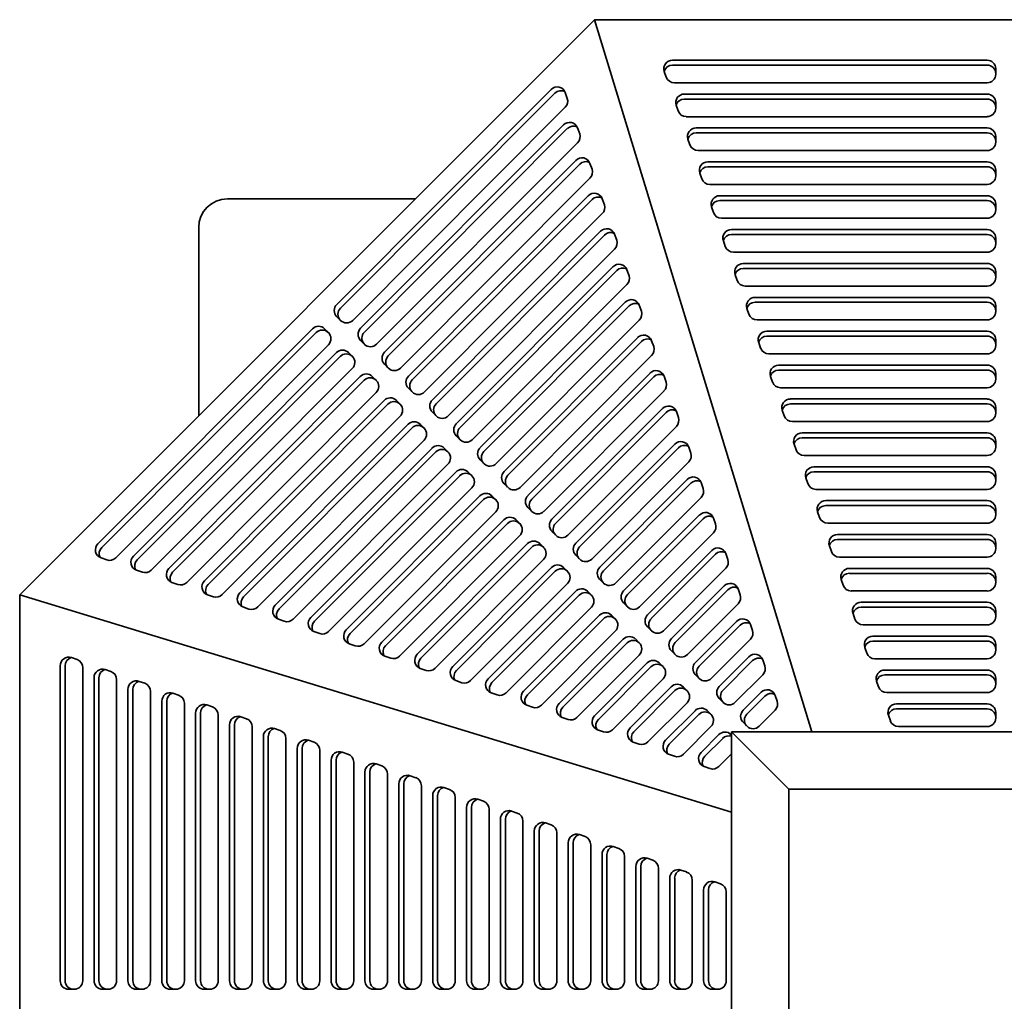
# Model space of a CAD drawing. Header units: millimetres. Extents: x 287 to 973, y 102 to 790.
# Tile 4 of 5: x 287 to 631, y 447 to 790. Entities that reach past the tile are written whole.
import ezdxf

# ---------------------------------------------------------------- set-up
doc = ezdxf.new("R2010")
doc.units = ezdxf.units.MM
doc.header["$LTSCALE"] = 3
doc.layers.add('Krawędzie widoczne(ISO)', color=7, linetype='Continuous', lineweight=35, true_color=0x262659)

msp = doc.modelspace()

# ---------------------------------------------------------------- linework, layer by layer
at = {"layer": 'Krawędzie widoczne(ISO)'}
for p, q in [((287.5, 588.87), (488.13, 789.5)), ((488.13, 789.5), (771.87, 789.5)), ((488.13, 789.5), (564.03, 541)), ((515.35, 775.37), (625.21, 775.37)), ((515.35, 773.65), (625.21, 773.65)), ((513.2, 769.49), (512.51, 771.46)), ((628.21, 772.42), (628.21, 770.45)), ((625.21, 767.49), (516.03, 767.49)), ((398.17, 690.15), (473.05, 765.18)), ((399.48, 688.84), (474.36, 763.87)), ((477.95, 764.12), (478.67, 762.06)), ((519.51, 763.55), (625.21, 763.55)), ((517.36, 757.67), (516.67, 759.64)), ((519.51, 761.83), (625.21, 761.83)), ((628.21, 760.6), (628.21, 758.63)), ((477.94, 758.95), (403.74, 684.6)), ((406.52, 681.82), (477.36, 752.81)), ((625.21, 755.67), (520.2, 755.67)), ((407.83, 680.51), (478.67, 751.49)), ((482.26, 751.75), (482.98, 749.68)), ((523.63, 751.73), (625.21, 751.73)), ((523.63, 750.01), (625.21, 750.01)), ((482.25, 746.58), (412.08, 676.27)), ((521.47, 745.85), (520.79, 747.82)), ((628.21, 748.77), (628.21, 746.8)), ((625.21, 743.85), (524.31, 743.85)), ((414.86, 673.49), (481.67, 740.43)), ((416.18, 672.18), (482.98, 739.12)), ((486.57, 739.37), (487.29, 737.31)), ((527.74, 739.91), (625.21, 739.91)), ((525.59, 734.02), (524.9, 735.99)), ((527.74, 738.19), (625.21, 738.19)), ((628.21, 736.95), (628.21, 734.98)), ((486.56, 734.21), (420.43, 667.94)), ((625.21, 732.03), (528.43, 732.03)), ((425.63, 727), (360, 727)), ((423.21, 665.16), (485.98, 728.06)), ((424.52, 663.85), (487.29, 726.75)), ((490.88, 727), (491.6, 724.93)), ((531.86, 728.09), (625.21, 728.09)), ((531.86, 726.37), (625.21, 726.37)), ((490.87, 721.83), (428.78, 659.61)), ((529.7, 722.2), (529.02, 724.17)), ((628.21, 725.13), (628.21, 723.16)), ((625.21, 720.21), (532.54, 720.21)), ((350, 717), (350, 651.37)), ((431.56, 656.83), (490.29, 715.68)), ((535.97, 716.26), (625.21, 716.26)), ((432.87, 655.52), (491.6, 714.37)), ((495.19, 714.62), (495.9, 712.56)), ((533.82, 710.38), (533.13, 712.35)), ((535.97, 714.55), (625.21, 714.55)), ((628.21, 713.31), (628.21, 711.34)), ((495.18, 709.46), (437.12, 651.28)), ((625.21, 708.38), (536.66, 708.38)), ((439.9, 648.5), (494.6, 703.31)), ((441.22, 647.19), (495.91, 702)), ((499.5, 702.25), (500.21, 700.19)), ((540.09, 704.44), (625.21, 704.44)), ((540.09, 702.73), (625.21, 702.73)), ((628.21, 701.49), (628.21, 699.52)), ((537.93, 698.56), (537.25, 700.53)), ((499.49, 697.08), (445.47, 642.95)), ((625.21, 696.56), (540.77, 696.56)), ((448.25, 640.18), (498.91, 690.93)), ((544.2, 692.62), (625.21, 692.62)), ((544.2, 690.9), (625.21, 690.9)), ((449.56, 638.86), (500.22, 689.62)), ((503.8, 689.87), (504.52, 687.81)), ((542.05, 686.74), (541.36, 688.71)), ((628.21, 689.67), (628.21, 687.7)), ((399.53, 684.56), (398.14, 685.94)), ((503.8, 684.71), (453.82, 634.62)), ((625.21, 684.74), (544.89, 684.74)), ((314.81, 606.63), (389.7, 681.66)), ((393.9, 681.7), (395.29, 680.31)), ((548.31, 680.8), (625.21, 680.8)), ((316.13, 605.31), (391.01, 680.34)), ((395.21, 680.39), (395.37, 680.23)), ((407.88, 676.23), (406.49, 677.62)), ((456.6, 631.85), (503.22, 678.56)), ((457.91, 630.53), (504.53, 677.25)), ((508.11, 677.5), (508.83, 675.44)), ((548.31, 679.08), (625.21, 679.08)), ((628.21, 677.84), (628.21, 675.87)), ((395.26, 676.1), (321.05, 601.75)), ((546.16, 674.92), (545.48, 676.89)), ((327.2, 602.34), (398.04, 673.33)), ((328.51, 601.03), (399.35, 672.02)), ((402.25, 673.37), (403.64, 671.98)), ((403.56, 672.06), (403.71, 671.9)), ((508.11, 672.33), (462.16, 626.29)), ((625.21, 672.92), (549, 672.92)), ((403.61, 667.77), (333.44, 597.46)), ((416.22, 667.9), (414.83, 669.29)), ((552.43, 668.98), (625.21, 668.98)), ((552.43, 667.26), (625.21, 667.26)), ((339.58, 598.06), (406.39, 665)), ((340.89, 596.75), (407.7, 663.69)), ((410.59, 665.04), (411.99, 663.65)), ((411.91, 663.73), (412.06, 663.58)), ((464.94, 623.52), (507.53, 666.19)), ((466.26, 622.2), (508.84, 664.87)), ((512.42, 665.12), (513.14, 663.06)), ((550.28, 663.09), (549.59, 665.06)), ((628.21, 666.02), (628.21, 664.05)), ((424.57, 659.57), (423.18, 660.96)), ((512.42, 659.96), (470.51, 617.96)), ((625.21, 661.1), (553.12, 661.1)), ((411.95, 659.45), (345.82, 593.18)), ((351.97, 593.77), (414.73, 656.67)), ((418.94, 656.71), (420.33, 655.32)), ((556.54, 657.16), (625.21, 657.16)), ((353.28, 592.46), (416.05, 655.36)), ((420.25, 655.4), (420.41, 655.25)), ((473.29, 615.19), (511.84, 653.81)), ((554.39, 651.27), (553.71, 653.24)), ((556.54, 655.44), (625.21, 655.44)), ((628.21, 654.2), (628.21, 652.23)), ((420.3, 651.12), (358.2, 588.9)), ((432.92, 651.24), (431.53, 652.63)), ((474.6, 613.88), (513.15, 652.5)), ((516.73, 652.75), (517.45, 650.69)), ((364.35, 589.49), (423.08, 648.34)), ((365.66, 588.18), (424.39, 647.03)), ((427.29, 648.38), (428.68, 646.99)), ((428.6, 647.07), (428.75, 646.92)), ((516.73, 647.58), (478.85, 609.64)), ((625.21, 649.28), (557.23, 649.28)), ((428.65, 642.79), (370.59, 584.61)), ((441.26, 642.91), (439.87, 644.3)), ((560.66, 645.33), (625.21, 645.33)), ((560.66, 643.62), (625.21, 643.62)), ((376.73, 585.21), (431.43, 640.01)), ((435.63, 640.05), (437.02, 638.66)), ((481.64, 606.86), (516.14, 641.44)), ((482.95, 605.55), (517.46, 640.12)), ((521.04, 640.38), (521.76, 638.31)), ((558.51, 639.45), (557.82, 641.42)), ((628.21, 642.38), (628.21, 640.41)), ((378.05, 583.89), (432.74, 638.7)), ((436.95, 638.74), (437.1, 638.59)), ((449.61, 634.58), (448.22, 635.97)), ((625.21, 637.45), (561.35, 637.45)), ((436.99, 634.46), (382.97, 580.33)), ((521.04, 635.21), (487.2, 601.31)), ((564.77, 633.51), (625.21, 633.51)), ((389.12, 580.92), (439.77, 631.68)), ((390.43, 579.61), (441.09, 630.37)), ((443.98, 631.72), (445.37, 630.33)), ((445.29, 630.41), (445.44, 630.26)), ((489.98, 598.53), (520.45, 629.06)), ((562.62, 627.63), (561.94, 629.6)), ((564.77, 631.8), (625.21, 631.8)), ((628.21, 630.56), (628.21, 628.59)), ((445.34, 626.13), (395.35, 576.04)), ((457.96, 626.25), (456.56, 627.64)), ((491.3, 597.22), (521.77, 627.75)), ((525.35, 628), (526.07, 625.94)), ((625.21, 625.63), (565.46, 625.63)), ((401.5, 576.64), (448.12, 623.35)), ((452.33, 623.39), (453.72, 622.01)), ((525.35, 622.83), (495.55, 592.98)), ((402.81, 575.33), (449.43, 622.04)), ((453.64, 622.08), (453.79, 621.93)), ((466.3, 617.92), (464.91, 619.31)), ((568.89, 621.69), (625.21, 621.69)), ((568.89, 619.97), (625.21, 619.97)), ((628.21, 618.74), (628.21, 616.77)), ((453.69, 617.8), (407.74, 571.76)), ((498.33, 590.2), (524.76, 616.69)), ((499.64, 588.89), (526.08, 615.37)), ((529.66, 615.63), (530.38, 613.56)), ((566.74, 615.81), (566.05, 617.78)), ((413.88, 572.36), (456.47, 615.02)), ((415.2, 571.04), (457.78, 613.71)), ((460.67, 615.06), (462.06, 613.68)), ((461.99, 613.75), (462.14, 613.6)), ((625.21, 613.81), (569.57, 613.81)), ((462.03, 609.47), (420.12, 567.48)), ((474.65, 609.59), (473.26, 610.98)), ((529.65, 610.46), (503.89, 584.65)), ((573, 609.87), (625.21, 609.87)), ((426.27, 568.07), (464.81, 606.69)), ((427.58, 566.76), (466.13, 605.38)), ((469.02, 606.74), (470.41, 605.35)), ((470.33, 605.42), (470.48, 605.27)), ((570.85, 603.99), (570.17, 605.96)), ((573, 608.15), (625.21, 608.15)), ((628.21, 606.91), (628.21, 604.94)), ((317.95, 601.02), (315.89, 601.73)), ((483, 601.26), (481.6, 602.65)), ((506.68, 581.87), (529.07, 604.31)), ((507.99, 580.56), (530.38, 603)), ((533.97, 603.25), (534.69, 601.19)), ((625.21, 601.99), (573.69, 601.99)), ((470.38, 601.14), (432.51, 563.19)), ((438.65, 563.79), (473.16, 598.37)), ((477.37, 598.41), (478.76, 597.02)), ((533.96, 598.09), (512.24, 576.32)), ((330.33, 596.73), (328.27, 597.45)), ((439.96, 562.48), (474.47, 597.05)), ((478.68, 597.09), (478.83, 596.94)), ((577.12, 598.05), (625.21, 598.05)), ((577.12, 596.33), (625.21, 596.33)), ((628.21, 595.09), (628.21, 593.12)), ((342.72, 592.45), (340.65, 593.16)), ((478.72, 592.81), (444.89, 558.91)), ((491.34, 592.94), (489.95, 594.32)), ((515.02, 573.54), (533.38, 591.94)), ((574.97, 592.16), (574.28, 594.13)), ((536, 512.97), (287.5, 588.87)), ((287.5, 305.14), (287.5, 588.87)), ((355.1, 588.17), (353.04, 588.88)), ((451.04, 559.5), (481.51, 590.04)), ((452.35, 558.19), (482.82, 588.72)), ((485.71, 590.08), (487.1, 588.69)), ((487.02, 588.76), (487.18, 588.61)), ((516.34, 572.23), (534.69, 590.63)), ((538.28, 590.88), (539, 588.81)), ((625.21, 590.17), (577.8, 590.17)), ((367.48, 583.88), (365.42, 584.6)), ((487.07, 584.48), (457.27, 554.63)), ((499.69, 584.61), (498.3, 585.99)), ((538.27, 585.71), (520.59, 567.99)), ((581.23, 586.23), (625.21, 586.23)), ((581.23, 584.51), (625.21, 584.51)), ((463.42, 555.22), (489.85, 581.71)), ((494.06, 581.75), (495.45, 580.36)), ((579.08, 580.34), (578.4, 582.31)), ((628.21, 583.27), (628.21, 581.3)), ((379.87, 579.6), (377.8, 580.31)), ((464.73, 553.91), (491.17, 580.39)), ((495.37, 580.44), (495.52, 580.28)), ((508.04, 576.28), (506.64, 577.67)), ((523.37, 565.21), (537.69, 579.56)), ((524.68, 563.9), (539, 578.25)), ((542.59, 578.5), (543.31, 576.44)), ((625.21, 578.35), (581.92, 578.35)), ((392.25, 575.31), (390.19, 576.03)), ((495.42, 576.15), (469.66, 550.34)), ((585.35, 574.4), (625.21, 574.4)), ((404.64, 571.03), (402.57, 571.74)), ((475.8, 550.94), (498.2, 573.38)), ((477.12, 549.62), (499.51, 572.07)), ((502.41, 573.42), (503.8, 572.03)), ((503.72, 572.11), (503.87, 571.95)), ((542.58, 573.34), (528.93, 559.66)), ((585.35, 572.69), (625.21, 572.69)), ((628.21, 571.45), (628.21, 569.48)), ((417.02, 566.75), (414.96, 567.46)), ((503.76, 567.82), (482.04, 546.06)), ((516.38, 567.95), (514.99, 569.34)), ((531.72, 556.88), (542, 567.19)), ((583.2, 568.52), (582.51, 570.49)), ((301.63, 454.22), (301.63, 564.08)), ((303.35, 454.22), (303.35, 564.08)), ((305.55, 566.92), (307.52, 566.23)), ((488.19, 546.65), (506.55, 565.05)), ((489.5, 545.34), (507.86, 563.74)), ((510.75, 565.09), (512.14, 563.7)), ((512.06, 563.78), (512.22, 563.63)), ((533.03, 555.57), (543.31, 565.88)), ((546.9, 566.13), (547.62, 564.07)), ((625.21, 566.52), (586.03, 566.52)), ((309.51, 563.39), (309.51, 454.22)), ((317.37, 562.75), (319.34, 562.07)), ((429.4, 562.46), (427.34, 563.18)), ((524.73, 559.62), (523.34, 561.01)), ((546.89, 560.96), (537.28, 551.33)), ((589.46, 562.58), (625.21, 562.58)), ((589.46, 560.87), (625.21, 560.87)), ((313.45, 454.22), (313.45, 559.92)), ((315.17, 454.22), (315.17, 559.92)), ((321.33, 559.23), (321.33, 454.22)), ((329.19, 558.64), (331.16, 557.95)), ((441.79, 558.18), (439.72, 558.89)), ((512.11, 559.5), (494.43, 541.77)), ((587.31, 556.7), (586.63, 558.67)), ((628.21, 559.63), (628.21, 557.66)), ((325.28, 454.22), (325.28, 555.8)), ((326.99, 454.22), (326.99, 555.8)), ((333.16, 555.12), (333.16, 454.22)), ((341.01, 554.52), (342.98, 553.84)), ((454.17, 553.9), (452.11, 554.61)), ((500.57, 542.37), (514.89, 556.72)), ((501.88, 541.06), (516.21, 555.41)), ((519.1, 556.76), (520.49, 555.37)), ((520.41, 555.45), (520.56, 555.3)), ((540.06, 548.55), (546.31, 554.81)), ((541.38, 547.24), (547.62, 553.5)), ((551.21, 553.75), (551.92, 551.69)), ((625.21, 554.7), (590.15, 554.7)), ((337.1, 454.21), (337.1, 551.69)), ((338.81, 454.21), (338.81, 551.69)), ((344.98, 551), (344.98, 454.21)), ((352.83, 550.41), (354.8, 549.72)), ((466.55, 549.61), (464.49, 550.33)), ((520.46, 551.17), (506.81, 537.49)), ((533.07, 551.29), (531.68, 552.68)), ((593.58, 550.76), (625.21, 550.76)), ((348.92, 454.21), (348.92, 547.57)), ((350.64, 454.21), (350.64, 547.57)), ((356.8, 546.89), (356.8, 454.21)), ((512.96, 538.09), (523.24, 548.39)), ((514.27, 536.77), (524.55, 547.08)), ((527.45, 548.43), (528.84, 547.04)), ((528.76, 547.12), (528.91, 546.97)), ((551.2, 548.59), (545.63, 543)), ((591.43, 544.88), (590.74, 546.85)), ((593.58, 549.04), (625.21, 549.04)), ((628.21, 547.81), (628.21, 545.84)), ((360.74, 454.21), (360.74, 543.46)), ((362.46, 454.21), (362.46, 543.46)), ((364.65, 546.29), (366.62, 545.61)), ((478.94, 545.33), (476.87, 546.04)), ((541.42, 542.96), (540.03, 544.35)), ((368.62, 542.77), (368.62, 454.21)), ((376.48, 542.18), (378.45, 541.49)), ((491.32, 541.04), (489.26, 541.76)), ((528.8, 542.84), (519.19, 533.21)), ((525.34, 533.8), (531.59, 540.06)), ((535.79, 540.1), (536, 539.89)), ((536, 541), (556, 521)), ((724, 541), (536, 541)), ((536, 541), (536, 353)), ((625.21, 542.88), (594.26, 542.88)), ((372.56, 454.21), (372.56, 539.34)), ((374.28, 454.21), (374.28, 539.34)), ((380.44, 538.66), (380.44, 454.21)), ((388.3, 538.07), (390.27, 537.38)), ((503.71, 536.76), (501.64, 537.47)), ((526.65, 532.49), (532.9, 538.75)), ((384.38, 454.21), (384.38, 535.23)), ((386.1, 454.21), (386.1, 535.23)), ((392.26, 534.54), (392.26, 454.21)), ((400.12, 533.95), (402.09, 533.26)), ((516.09, 532.48), (514.03, 533.19)), ((536, 533.36), (531.58, 528.92)), ((396.21, 454.21), (396.21, 531.11)), ((397.92, 454.21), (397.92, 531.11)), ((404.09, 530.43), (404.09, 454.21)), ((411.94, 529.84), (413.91, 529.15)), ((408.03, 454.21), (408.03, 527)), ((409.74, 454.21), (409.74, 527)), ((415.91, 526.31), (415.91, 454.21)), ((528.47, 528.19), (526.41, 528.91)), ((419.85, 454.21), (419.85, 522.88)), ((421.57, 454.21), (421.57, 522.88)), ((423.76, 525.72), (425.73, 525.03)), ((427.73, 522.2), (427.73, 454.21)), ((435.58, 521.61), (437.55, 520.92)), ((556, 521), (704, 521)), ((556, 373), (556, 521)), ((431.67, 454.21), (431.67, 518.77)), ((433.39, 454.21), (433.39, 518.77)), ((439.55, 518.08), (439.55, 454.21)), ((447.41, 517.49), (449.38, 516.81)), ((443.49, 454.21), (443.49, 514.65)), ((445.21, 454.21), (445.21, 514.65)), ((451.37, 513.97), (451.37, 454.21)), ((459.23, 513.38), (461.2, 512.69)), ((455.31, 454.21), (455.31, 510.54)), ((457.03, 454.21), (457.03, 510.54)), ((463.19, 509.85), (463.19, 454.21)), ((471.05, 509.26), (473.02, 508.58)), ((467.14, 454.21), (467.14, 506.42)), ((468.85, 454.21), (468.85, 506.42)), ((475.02, 505.74), (475.02, 454.21)), ((478.96, 454.21), (478.96, 502.31)), ((480.67, 454.21), (480.67, 502.31)), ((482.87, 505.15), (484.84, 504.46)), ((486.84, 501.62), (486.84, 454.21)), ((494.69, 501.03), (496.66, 500.35)), ((490.78, 454.21), (490.78, 498.19)), ((492.5, 454.21), (492.5, 498.19)), ((498.66, 497.51), (498.66, 454.21)), ((506.51, 496.92), (508.48, 496.23)), ((502.6, 454.21), (502.6, 494.08)), ((504.32, 454.21), (504.32, 494.08)), ((510.48, 493.39), (510.48, 454.21)), ((518.34, 492.8), (520.31, 492.12)), ((514.42, 454.21), (514.42, 489.96)), ((516.14, 454.21), (516.14, 489.96)), ((522.3, 489.28), (522.3, 454.21)), ((530.16, 488.69), (532.13, 488)), ((526.24, 454.21), (526.24, 485.85)), ((527.96, 454.21), (527.96, 485.85)), ((534.12, 485.16), (534.12, 454.21)), ((306.56, 451.22), (304.59, 451.22)), ((318.38, 451.22), (316.41, 451.22)), ((330.2, 451.22), (328.23, 451.22)), ((342.02, 451.21), (340.05, 451.21)), ((353.84, 451.21), (351.87, 451.21)), ((365.67, 451.21), (363.7, 451.21)), ((377.49, 451.21), (375.52, 451.21)), ((389.31, 451.21), (387.34, 451.21)), ((401.13, 451.21), (399.16, 451.21)), ((412.95, 451.21), (410.98, 451.21)), ((424.77, 451.21), (422.8, 451.21)), ((436.6, 451.21), (434.63, 451.21)), ((448.42, 451.21), (446.45, 451.21)), ((460.24, 451.21), (458.27, 451.21)), ((472.06, 451.21), (470.09, 451.21)), ((483.88, 451.21), (481.91, 451.21)), ((495.7, 451.21), (493.73, 451.21)), ((507.53, 451.21), (505.56, 451.21)), ((519.35, 451.21), (517.38, 451.21)), ((531.17, 451.21), (529.2, 451.21))]:
    msp.add_line(p, q, dxfattribs=at)
msp.add_arc((360, 717), 10, 90, 180, dxfattribs=at)
for centre, major_axis, ratio, start_param, end_param in [((515.35, 772.42), (-3, 0), 0.985138, 4.712389, 6.613523), ((515.35, 770.7), (-3, 0), 0.985138, 4.712389, 5.988333), ((625.21, 772.42), (3, 0), 0.985138, 0, 1.570796), ((625.21, 770.7), (3, 0), 0.985138, 0, 1.570796), ((625.21, 770.45), (3, 0), 0.985138, 4.712389, 6.283185), ((516.03, 770.45), (-3, 0), 0.985138, 0.330338, 1.570796), ((475.14, 763.1), (2.12, 2.12), 0.982624, 5.839716, 7.855004), ((476.45, 761.79), (2.12, 2.12), 0.982624, 0.320262, 1.571819), ((519.51, 760.6), (-3, 0), 0.985138, 4.712389, 6.613523), ((625.21, 760.6), (3, 0), 0.985138, 0, 1.570796), ((475.86, 761.04), (-2.12, -2.12), 0.982624, 1.571819, 2.698124), ((519.51, 758.88), (-3, 0), 0.985138, 4.712389, 5.988333), ((625.21, 758.88), (3, 0), 0.985138, 0, 1.570796), ((520.2, 758.63), (-3, 0), 0.985138, 0.330338, 1.570796), ((625.21, 758.63), (3, 0), 0.985138, 4.712389, 6.283185), ((479.45, 750.72), (2.12, 2.12), 0.982624, 5.839716, 7.855004), ((480.76, 749.41), (2.12, 2.12), 0.982624, 0.320262, 1.571819), ((480.17, 748.66), (-2.12, -2.12), 0.982624, 1.571819, 2.698124), ((523.63, 748.77), (-3, 0), 0.985138, 4.712389, 6.613523), ((523.63, 747.06), (-3, 0), 0.985138, 4.712389, 5.988333), ((625.21, 748.77), (3, 0), 0.985138, 0, 1.570796), ((625.21, 747.06), (3, 0), 0.985138, 0, 1.570796), ((625.21, 746.8), (3, 0), 0.985138, 4.712389, 6.283185), ((524.31, 746.8), (-3, 0), 0.985138, 0.330338, 1.570796), ((483.76, 738.35), (2.12, 2.12), 0.982624, 5.839716, 7.855004), ((485.07, 737.04), (2.12, 2.12), 0.982624, 0.320262, 1.571819), ((527.74, 736.95), (-3, 0), 0.985138, 4.712389, 6.613523), ((625.21, 736.95), (3, 0), 0.985138, 0, 1.570796), ((484.48, 736.29), (-2.12, -2.12), 0.982624, 1.571819, 2.698124), ((527.74, 735.23), (-3, 0), 0.985138, 4.712389, 5.988333), ((625.21, 735.23), (3, 0), 0.985138, 0, 1.570796), ((528.43, 734.98), (-3, 0), 0.985138, 0.330338, 1.570796), ((625.21, 734.98), (3, 0), 0.985138, 4.712389, 6.283185), ((488.07, 725.98), (2.12, 2.12), 0.982624, 5.839716, 7.855004), ((489.38, 724.66), (2.12, 2.12), 0.982624, 0.320262, 1.571819), ((531.86, 725.13), (-3, 0), 0.985138, 4.712389, 6.613523), ((531.86, 723.41), (-3, 0), 0.985138, 4.712389, 5.988333), ((625.21, 725.13), (3, 0), 0.985138, 0, 1.570796), ((625.21, 723.41), (3, 0), 0.985138, 0, 1.570796), ((488.78, 723.91), (-2.12, -2.12), 0.982624, 1.571819, 2.698124), ((532.54, 723.16), (-3, 0), 0.985138, 0.330338, 1.570796), ((625.21, 723.16), (3, 0), 0.985138, 4.712389, 6.283185), ((492.38, 713.6), (2.12, 2.12), 0.982624, 5.839716, 7.855004), ((493.69, 712.29), (2.12, 2.12), 0.982624, 0.320262, 1.571819), ((535.97, 713.31), (-3, 0), 0.985138, 4.712389, 6.613523), ((625.21, 713.31), (3, 0), 0.985138, 0, 1.570796), ((493.09, 711.54), (-2.12, -2.12), 0.982624, 1.571819, 2.698124), ((535.97, 711.59), (-3, 0), 0.985138, 4.712389, 5.988333), ((625.21, 711.59), (3, 0), 0.985138, 0, 1.570796), ((536.66, 711.34), (-3, 0), 0.985138, 0.330338, 1.570796), ((625.21, 711.34), (3, 0), 0.985138, 4.712389, 6.283185), ((496.69, 701.23), (2.12, 2.12), 0.982624, 5.839716, 7.855004), ((498, 699.91), (2.12, 2.12), 0.982624, 0.320262, 1.571819), ((540.09, 701.49), (-3, 0), 0.985138, 4.712389, 6.613523), ((540.09, 699.77), (-3, 0), 0.985138, 4.712389, 5.988333), ((625.21, 701.49), (3, 0), 0.985138, 0, 1.570796), ((625.21, 699.77), (3, 0), 0.985138, 0, 1.570796), ((497.4, 699.16), (-2.12, -2.12), 0.982624, 1.571819, 2.698124), ((540.77, 699.52), (-3, 0), 0.985138, 0.330338, 1.570796), ((625.21, 699.52), (3, 0), 0.985138, 4.712389, 6.283185), ((500.99, 688.85), (2.12, 2.12), 0.982624, 5.839716, 7.855004), ((544.2, 689.67), (-3, 0), 0.985138, 4.712389, 6.613523), ((544.2, 687.95), (-3, 0), 0.985138, 4.712389, 5.988333), ((625.21, 689.67), (3, 0), 0.985138, 0, 1.570796), ((625.21, 687.95), (3, 0), 0.985138, 0, 1.570796), ((400.26, 688.07), (-2.12, -2.12), 0.982624, 4.713411, 6.284208), ((401.57, 686.76), (-2.12, -2.12), 0.982624, 4.713411, 6.248323), ((502.31, 687.54), (2.12, 2.12), 0.982624, 0.320262, 1.571819), ((501.71, 686.79), (-2.12, -2.12), 0.982624, 1.571819, 2.698124), ((625.21, 687.7), (3, 0), 0.985138, 4.712389, 6.283185), ((401.65, 686.68), (-2.12, -2.12), 0.982624, 0.001022, 1.571819), ((544.89, 687.7), (-3, 0), 0.985138, 0.330338, 1.570796), ((391.78, 679.57), (2.12, 2.12), 0.982624, 0.001022, 1.571819), ((393.09, 678.26), (2.12, 2.12), 0.982624, 0.001022, 1.571819), ((408.6, 679.74), (-2.12, -2.12), 0.982624, 4.713411, 6.284208), ((548.31, 677.84), (-3, 0), 0.985138, 4.712389, 6.613523), ((625.21, 677.84), (3, 0), 0.985138, 0, 1.570796), ((393.17, 678.19), (2.12, 2.12), 0.982624, 4.713411, 6.284208), ((409.92, 678.43), (-2.12, -2.12), 0.982624, 4.713411, 6.248323), ((505.3, 676.48), (2.12, 2.12), 0.982624, 5.839716, 7.855004), ((506.62, 675.16), (2.12, 2.12), 0.982624, 0.320262, 1.571819), ((548.31, 676.13), (-3, 0), 0.985138, 4.712389, 5.988333), ((625.21, 676.13), (3, 0), 0.985138, 0, 1.570796), ((400.13, 671.25), (2.12, 2.12), 0.982624, 0.001022, 1.571819), ((410, 678.35), (-2.12, -2.12), 0.982624, 0.001022, 1.571819), ((506.02, 674.41), (-2.12, -2.12), 0.982624, 1.571819, 2.698124), ((549, 675.87), (-3, 0), 0.985138, 0.330338, 1.570796), ((625.21, 675.87), (3, 0), 0.985138, 4.712389, 6.283185), ((401.44, 669.93), (2.12, 2.12), 0.982624, 0.001022, 1.571819), ((401.52, 669.86), (2.12, 2.12), 0.982624, 4.713411, 6.284208), ((416.95, 671.41), (-2.12, -2.12), 0.982624, 4.713411, 6.284208), ((418.26, 670.1), (-2.12, -2.12), 0.982624, 4.713411, 6.248323), ((418.34, 670.02), (-2.12, -2.12), 0.982624, 0.001022, 1.571819), ((509.61, 664.1), (2.12, 2.12), 0.982624, 5.839716, 7.855004), ((552.43, 666.02), (-3, 0), 0.985138, 4.712389, 6.613523), ((552.43, 664.3), (-3, 0), 0.985138, 4.712389, 5.988333), ((625.21, 666.02), (3, 0), 0.985138, 0, 1.570796), ((625.21, 664.3), (3, 0), 0.985138, 0, 1.570796), ((408.47, 662.92), (2.12, 2.12), 0.982624, 0.001022, 1.571819), ((409.79, 661.6), (2.12, 2.12), 0.982624, 0.001022, 1.571819), ((409.87, 661.53), (2.12, 2.12), 0.982624, 4.713411, 6.284208), ((425.3, 663.08), (-2.12, -2.12), 0.982624, 4.713411, 6.284208), ((426.61, 661.77), (-2.12, -2.12), 0.982624, 4.713411, 6.248323), ((510.93, 662.79), (2.12, 2.12), 0.982624, 0.320262, 1.571819), ((625.21, 664.05), (3, 0), 0.985138, 4.712389, 6.283185), ((510.33, 662.04), (-2.12, -2.12), 0.982624, 1.571819, 2.698124), ((553.12, 664.05), (-3, 0), 0.985138, 0.330338, 1.570796), ((416.82, 654.59), (2.12, 2.12), 0.982624, 0.001022, 1.571819), ((426.69, 661.69), (-2.12, -2.12), 0.982624, 0.001022, 1.571819), ((433.64, 654.75), (-2.12, -2.12), 0.982624, 4.713411, 6.284208), ((556.54, 654.2), (-3, 0), 0.985138, 4.712389, 6.613523), ((625.21, 654.2), (3, 0), 0.985138, 0, 1.570796), ((418.13, 653.27), (2.12, 2.12), 0.982624, 0.001022, 1.571819), ((418.21, 653.2), (2.12, 2.12), 0.982624, 4.713411, 6.284208), ((434.96, 653.44), (-2.12, -2.12), 0.982624, 4.713411, 6.248323), ((513.92, 651.73), (2.12, 2.12), 0.982624, 5.839716, 7.855004), ((515.23, 650.42), (2.12, 2.12), 0.982624, 0.320262, 1.571819), ((556.54, 652.48), (-3, 0), 0.985138, 4.712389, 5.988333), ((625.21, 652.48), (3, 0), 0.985138, 0, 1.570796), ((435.04, 653.36), (-2.12, -2.12), 0.982624, 0.001022, 1.571819), ((514.64, 649.67), (-2.12, -2.12), 0.982624, 1.571819, 2.698124), ((557.23, 652.23), (-3, 0), 0.985138, 0.330338, 1.570796), ((625.21, 652.23), (3, 0), 0.985138, 4.712389, 6.283185), ((425.17, 646.26), (2.12, 2.12), 0.982624, 0.001022, 1.571819), ((426.48, 644.95), (2.12, 2.12), 0.982624, 0.001022, 1.571819), ((426.56, 644.87), (2.12, 2.12), 0.982624, 4.713411, 6.284208), ((441.99, 646.42), (-2.12, -2.12), 0.982624, 4.713411, 6.284208), ((443.3, 645.11), (-2.12, -2.12), 0.982624, 4.713411, 6.248323), ((443.38, 645.03), (-2.12, -2.12), 0.982624, 0.001022, 1.571819), ((560.66, 642.38), (-3, 0), 0.985138, 4.712389, 6.613523), ((560.66, 640.66), (-3, 0), 0.985138, 4.712389, 5.988333), ((625.21, 642.38), (3, 0), 0.985138, 0, 1.570796), ((625.21, 640.66), (3, 0), 0.985138, 0, 1.570796), ((433.51, 637.93), (2.12, 2.12), 0.982624, 0.001022, 1.571819), ((434.83, 636.62), (2.12, 2.12), 0.982624, 0.001022, 1.571819), ((450.34, 638.09), (-2.12, -2.12), 0.982624, 4.713411, 6.284208), ((518.23, 639.35), (2.12, 2.12), 0.982624, 5.839716, 7.855004), ((519.54, 638.04), (2.12, 2.12), 0.982624, 0.320262, 1.571819), ((561.35, 640.41), (-3, 0), 0.985138, 0.330338, 1.570796), ((625.21, 640.41), (3, 0), 0.985138, 4.712389, 6.283185), ((434.91, 636.54), (2.12, 2.12), 0.982624, 4.713411, 6.284208), ((451.65, 636.78), (-2.12, -2.12), 0.982624, 4.713411, 6.248323), ((518.95, 637.29), (-2.12, -2.12), 0.982624, 1.571819, 2.698124), ((441.86, 629.6), (2.12, 2.12), 0.982624, 0.001022, 1.571819), ((451.73, 636.7), (-2.12, -2.12), 0.982624, 0.001022, 1.571819), ((564.77, 630.56), (-3, 0), 0.985138, 4.712389, 6.613523), ((625.21, 630.56), (3, 0), 0.985138, 0, 1.570796), ((443.17, 628.29), (2.12, 2.12), 0.982624, 0.001022, 1.571819), ((443.25, 628.21), (2.12, 2.12), 0.982624, 4.713411, 6.284208), ((458.68, 629.76), (-2.12, -2.12), 0.982624, 4.713411, 6.284208), ((460, 628.45), (-2.12, -2.12), 0.982624, 4.713411, 6.248323), ((522.54, 626.98), (2.12, 2.12), 0.982624, 5.839716, 7.855004), ((564.77, 628.84), (-3, 0), 0.985138, 4.712389, 5.988333), ((625.21, 628.84), (3, 0), 0.985138, 0, 1.570796), ((460.08, 628.38), (-2.12, -2.12), 0.982624, 0.001022, 1.571819), ((523.85, 625.67), (2.12, 2.12), 0.982624, 0.320262, 1.571819), ((523.26, 624.92), (-2.12, -2.12), 0.982624, 1.571819, 2.698124), ((565.46, 628.59), (-3, 0), 0.985138, 0.330338, 1.570796), ((625.21, 628.59), (3, 0), 0.985138, 4.712389, 6.283185), ((450.21, 621.27), (2.12, 2.12), 0.982624, 0.001022, 1.571819), ((451.52, 619.96), (2.12, 2.12), 0.982624, 0.001022, 1.571819), ((467.03, 621.43), (-2.12, -2.12), 0.982624, 4.713411, 6.284208), ((468.34, 620.12), (-2.12, -2.12), 0.982624, 4.713411, 6.248323), ((451.6, 619.88), (2.12, 2.12), 0.982624, 4.713411, 6.284208), ((568.89, 618.74), (-3, 0), 0.985138, 4.712389, 6.613523), ((568.89, 617.02), (-3, 0), 0.985138, 4.712389, 5.988333), ((625.21, 618.74), (3, 0), 0.985138, 0, 1.570796), ((625.21, 617.02), (3, 0), 0.985138, 0, 1.570796), ((458.55, 612.94), (2.12, 2.12), 0.982624, 0.001022, 1.571819), ((468.42, 620.05), (-2.12, -2.12), 0.982624, 0.001022, 1.571819), ((526.85, 614.6), (2.12, 2.12), 0.982624, 5.839716, 7.855004), ((528.16, 613.29), (2.12, 2.12), 0.982624, 0.320262, 1.571819), ((569.57, 616.77), (-3, 0), 0.985138, 0.330338, 1.570796), ((625.21, 616.77), (3, 0), 0.985138, 4.712389, 6.283185), ((459.87, 611.63), (2.12, 2.12), 0.982624, 0.001022, 1.571819), ((459.94, 611.55), (2.12, 2.12), 0.982624, 4.713411, 6.284208), ((475.38, 613.11), (-2.12, -2.12), 0.982624, 4.713411, 6.284208), ((476.69, 611.79), (-2.12, -2.12), 0.982624, 4.713411, 6.248323), ((527.57, 612.54), (-2.12, -2.12), 0.982624, 1.571819, 2.698124), ((476.77, 611.72), (-2.12, -2.12), 0.982624, 0.001022, 1.571819), ((573, 606.91), (-3, 0), 0.985138, 4.712389, 6.613523), ((625.21, 606.91), (3, 0), 0.985138, 0, 1.570796), ((316.9, 604.54), (-2.12, -2.12), 0.982624, 4.713411, 6.728699), ((318.21, 603.23), (-2.12, -2.12), 0.982624, 4.713411, 5.962924), ((466.9, 604.61), (2.12, 2.12), 0.982624, 0.001022, 1.571819), ((468.21, 603.3), (2.12, 2.12), 0.982624, 0.001022, 1.571819), ((468.29, 603.22), (2.12, 2.12), 0.982624, 4.713411, 6.284208), ((483.72, 604.78), (-2.12, -2.12), 0.982624, 4.713411, 6.284208), ((485.04, 603.46), (-2.12, -2.12), 0.982624, 4.713411, 6.248323), ((531.16, 602.23), (2.12, 2.12), 0.982624, 5.839716, 7.855004), ((573, 605.2), (-3, 0), 0.985138, 4.712389, 5.988333), ((625.21, 605.2), (3, 0), 0.985138, 0, 1.570796), ((625.21, 604.94), (3, 0), 0.985138, 4.712389, 6.283185), ((318.97, 603.83), (-2.12, -2.12), 0.982624, 0.445514, 1.571819), ((329.28, 600.26), (-2.12, -2.12), 0.982624, 4.713411, 6.728699), ((532.47, 600.92), (2.12, 2.12), 0.982624, 0.320262, 1.571819), ((573.69, 604.94), (-3, 0), 0.985138, 0.330338, 1.570796), ((330.6, 598.95), (-2.12, -2.12), 0.982624, 4.713411, 5.962924), ((341.67, 595.98), (-2.12, -2.12), 0.982624, 4.713411, 6.728699), ((475.25, 596.28), (2.12, 2.12), 0.982624, 0.001022, 1.571819), ((485.11, 603.39), (-2.12, -2.12), 0.982624, 0.001022, 1.571819), ((492.07, 596.45), (-2.12, -2.12), 0.982624, 4.713411, 6.284208), ((531.88, 600.17), (-2.12, -2.12), 0.982624, 1.571819, 2.698124), ((331.35, 599.55), (-2.12, -2.12), 0.982624, 0.445514, 1.571819), ((342.98, 594.66), (-2.12, -2.12), 0.982624, 4.713411, 5.962924), ((476.56, 594.97), (2.12, 2.12), 0.982624, 0.001022, 1.571819), ((476.64, 594.89), (2.12, 2.12), 0.982624, 4.713411, 6.284208), ((493.38, 595.13), (-2.12, -2.12), 0.982624, 4.713411, 6.248323), ((577.12, 595.09), (-3, 0), 0.985138, 4.712389, 6.613523), ((577.12, 593.38), (-3, 0), 0.985138, 4.712389, 5.988333), ((625.21, 595.09), (3, 0), 0.985138, 0, 1.570796), ((625.21, 593.38), (3, 0), 0.985138, 0, 1.570796), ((343.73, 595.26), (-2.12, -2.12), 0.982624, 0.445514, 1.571819), ((354.05, 591.69), (-2.12, -2.12), 0.982624, 4.713411, 6.728699), ((355.36, 590.38), (-2.12, -2.12), 0.982624, 4.713411, 5.962924), ((483.59, 587.95), (2.12, 2.12), 0.982624, 0.001022, 1.571819), ((493.46, 595.06), (-2.12, -2.12), 0.982624, 0.001022, 1.571819), ((535.47, 589.86), (2.12, 2.12), 0.982624, 5.839716, 7.855004), ((536.78, 588.54), (2.12, 2.12), 0.982624, 0.320262, 1.571819), ((577.8, 593.12), (-3, 0), 0.985138, 0.330338, 1.570796), ((625.21, 593.12), (3, 0), 0.985138, 4.712389, 6.283185), ((356.12, 590.98), (-2.12, -2.12), 0.982624, 0.445514, 1.571819), ((366.44, 587.41), (-2.12, -2.12), 0.982624, 4.713411, 6.728699), ((367.75, 586.1), (-2.12, -2.12), 0.982624, 4.713411, 5.962924), ((484.91, 586.64), (2.12, 2.12), 0.982624, 0.001022, 1.571819), ((484.98, 586.57), (2.12, 2.12), 0.982624, 4.713411, 6.284208), ((500.42, 588.12), (-2.12, -2.12), 0.982624, 4.713411, 6.284208), ((501.73, 586.81), (-2.12, -2.12), 0.982624, 4.713411, 6.248323), ((536.19, 587.79), (-2.12, -2.12), 0.982624, 1.571819, 2.698124), ((368.5, 586.69), (-2.12, -2.12), 0.982624, 0.445514, 1.571819), ((378.82, 583.12), (-2.12, -2.12), 0.982624, 4.713411, 6.728699), ((501.81, 586.73), (-2.12, -2.12), 0.982624, 0.001022, 1.571819), ((581.23, 583.27), (-3, 0), 0.985138, 4.712389, 6.613523), ((581.23, 581.55), (-3, 0), 0.985138, 4.712389, 5.988333), ((625.21, 583.27), (3, 0), 0.985138, 0, 1.570796), ((625.21, 581.55), (3, 0), 0.985138, 0, 1.570796), ((380.13, 581.81), (-2.12, -2.12), 0.982624, 4.713411, 5.962924), ((391.2, 578.84), (-2.12, -2.12), 0.982624, 4.713411, 6.728699), ((491.94, 579.62), (2.12, 2.12), 0.982624, 0.001022, 1.571819), ((493.25, 578.31), (2.12, 2.12), 0.982624, 0.001022, 1.571819), ((508.76, 579.79), (-2.12, -2.12), 0.982624, 4.713411, 6.284208), ((625.21, 581.3), (3, 0), 0.985138, 4.712389, 6.283185), ((380.88, 582.41), (-2.12, -2.12), 0.982624, 0.445514, 1.571819), ((392.52, 577.53), (-2.12, -2.12), 0.982624, 4.713411, 5.962924), ((493.33, 578.24), (2.12, 2.12), 0.982624, 4.713411, 6.284208), ((510.08, 578.48), (-2.12, -2.12), 0.982624, 4.713411, 6.248323), ((539.78, 577.48), (2.12, 2.12), 0.982624, 5.839716, 7.855004), ((541.09, 576.17), (2.12, 2.12), 0.982624, 0.320262, 1.571819), ((581.92, 581.3), (-3, 0), 0.985138, 0.330338, 1.570796), ((393.27, 578.13), (-2.12, -2.12), 0.982624, 0.445514, 1.571819), ((403.59, 574.56), (-2.12, -2.12), 0.982624, 4.713411, 6.728699), ((404.9, 573.24), (-2.12, -2.12), 0.982624, 4.713411, 5.962924), ((500.29, 571.3), (2.12, 2.12), 0.982624, 0.001022, 1.571819), ((510.15, 578.4), (-2.12, -2.12), 0.982624, 0.001022, 1.571819), ((540.5, 575.42), (-2.12, -2.12), 0.982624, 1.571819, 2.698124), ((585.35, 571.45), (-3, 0), 0.985138, 4.712389, 6.613523), ((625.21, 571.45), (3, 0), 0.985138, 0, 1.570796), ((405.65, 573.84), (-2.12, -2.12), 0.982624, 0.445514, 1.571819), ((415.97, 570.27), (-2.12, -2.12), 0.982624, 4.713411, 6.728699), ((417.28, 568.96), (-2.12, -2.12), 0.982624, 4.713411, 5.962924), ((501.6, 569.98), (2.12, 2.12), 0.982624, 0.001022, 1.571819), ((501.68, 569.91), (2.12, 2.12), 0.982624, 4.713411, 6.284208), ((517.11, 571.46), (-2.12, -2.12), 0.982624, 4.713411, 6.284208), ((518.42, 570.15), (-2.12, -2.12), 0.982624, 4.713411, 6.248323), ((585.35, 569.73), (-3, 0), 0.985138, 4.712389, 5.988333), ((625.21, 569.73), (3, 0), 0.985138, 0, 1.570796), ((304.59, 564.08), (0, 3), 0.985138, 5.952847, 7.853982), ((418.04, 569.56), (-2.12, -2.12), 0.982624, 0.445514, 1.571819), ((428.36, 565.99), (-2.12, -2.12), 0.982624, 4.713411, 6.728699), ((518.5, 570.07), (-2.12, -2.12), 0.982624, 0.001022, 1.571819), ((544.09, 565.11), (2.12, 2.12), 0.982624, 5.839716, 7.855004), ((586.03, 569.48), (-3, 0), 0.985138, 0.330338, 1.570796), ((625.21, 569.48), (3, 0), 0.985138, 4.712389, 6.283185), ((306.31, 564.08), (0, 3), 0.985138, 0.294852, 1.570796), ((306.56, 563.39), (0, 3), 0.985138, 4.712389, 5.952847), ((429.67, 564.68), (-2.12, -2.12), 0.982624, 4.713411, 5.962924), ((440.74, 561.71), (-2.12, -2.12), 0.982624, 4.713411, 6.728699), ((508.63, 562.97), (2.12, 2.12), 0.982624, 0.001022, 1.571819), ((509.95, 561.65), (2.12, 2.12), 0.982624, 0.001022, 1.571819), ((510.02, 561.58), (2.12, 2.12), 0.982624, 4.713411, 6.284208), ((525.46, 563.13), (-2.12, -2.12), 0.982624, 4.713411, 6.284208), ((526.77, 561.82), (-2.12, -2.12), 0.982624, 4.713411, 6.248323), ((545.4, 563.79), (2.12, 2.12), 0.982624, 0.320262, 1.571819), ((544.8, 563.04), (-2.12, -2.12), 0.982624, 1.571819, 2.698124), ((316.41, 559.92), (0, 3), 0.985138, 5.952847, 7.853982), ((318.13, 559.92), (0, 3), 0.985138, 0.294852, 1.570796), ((318.38, 559.23), (0, 3), 0.985138, 4.712389, 5.952847), ((430.42, 565.28), (-2.12, -2.12), 0.982624, 0.445514, 1.571819), ((442.05, 560.39), (-2.12, -2.12), 0.982624, 4.713411, 5.962924), ((589.46, 559.63), (-3, 0), 0.985138, 4.712389, 6.613523), ((589.46, 557.91), (-3, 0), 0.985138, 4.712389, 5.988333), ((625.21, 559.63), (3, 0), 0.985138, 0, 1.570796), ((625.21, 557.91), (3, 0), 0.985138, 0, 1.570796), ((328.23, 555.8), (0, 3), 0.985138, 5.952847, 7.853982), ((329.95, 555.8), (0, 3), 0.985138, 0.294852, 1.570796), ((330.2, 555.12), (0, 3), 0.985138, 4.712389, 5.952847), ((442.8, 560.99), (-2.12, -2.12), 0.982624, 0.445514, 1.571819), ((453.12, 557.42), (-2.12, -2.12), 0.982624, 4.713411, 6.728699), ((454.44, 556.11), (-2.12, -2.12), 0.982624, 4.713411, 5.962924), ((516.98, 554.64), (2.12, 2.12), 0.982624, 0.001022, 1.571819), ((526.85, 561.74), (-2.12, -2.12), 0.982624, 0.001022, 1.571819), ((533.8, 554.8), (-2.12, -2.12), 0.982624, 4.713411, 6.284208), ((625.21, 557.66), (3, 0), 0.985138, 4.712389, 6.283185), ((340.05, 551.69), (0, 3), 0.985138, 5.952847, 7.853982), ((341.77, 551.69), (0, 3), 0.985138, 0.294852, 1.570796), ((342.02, 551), (0, 3), 0.985138, 4.712389, 5.952847), ((455.19, 556.71), (-2.12, -2.12), 0.982624, 0.445514, 1.571819), ((465.51, 553.14), (-2.12, -2.12), 0.982624, 4.713411, 6.728699), ((466.82, 551.83), (-2.12, -2.12), 0.982624, 4.713411, 5.962924), ((518.29, 553.32), (2.12, 2.12), 0.982624, 0.001022, 1.571819), ((518.37, 553.25), (2.12, 2.12), 0.982624, 4.713411, 6.284208), ((535.12, 553.49), (-2.12, -2.12), 0.982624, 4.713411, 6.248323), ((548.4, 552.73), (2.12, 2.12), 0.982624, 5.839716, 7.855004), ((549.71, 551.42), (2.12, 2.12), 0.982624, 0.320262, 1.571819), ((590.15, 557.66), (-3, 0), 0.985138, 0.330338, 1.570796), ((351.87, 547.57), (0, 3), 0.985138, 5.952847, 7.853982), ((353.59, 547.57), (0, 3), 0.985138, 0.294852, 1.570796), ((467.57, 552.42), (-2.12, -2.12), 0.982624, 0.445514, 1.571819), ((477.89, 548.85), (-2.12, -2.12), 0.982624, 4.713411, 6.728699), ((535.19, 553.41), (-2.12, -2.12), 0.982624, 0.001022, 1.571819), ((549.11, 550.67), (-2.12, -2.12), 0.982624, 1.571819, 2.698124), ((593.58, 547.81), (-3, 0), 0.985138, 4.712389, 6.613523), ((625.21, 547.81), (3, 0), 0.985138, 0, 1.570796), ((353.84, 546.89), (0, 3), 0.985138, 4.712389, 5.952847), ((363.7, 543.46), (0, 3), 0.985138, 5.952847, 7.853982), ((479.2, 547.54), (-2.12, -2.12), 0.982624, 4.713411, 5.962924), ((490.27, 544.57), (-2.12, -2.12), 0.982624, 4.713411, 6.728699), ((525.33, 546.31), (2.12, 2.12), 0.982624, 0.001022, 1.571819), ((526.64, 545), (2.12, 2.12), 0.982624, 0.001022, 1.571819), ((526.72, 544.92), (2.12, 2.12), 0.982624, 4.713411, 6.284208), ((542.15, 546.47), (-2.12, -2.12), 0.982624, 4.713411, 6.284208), ((543.46, 545.16), (-2.12, -2.12), 0.982624, 4.713411, 6.248323), ((593.58, 546.09), (-3, 0), 0.985138, 4.712389, 5.988333), ((625.21, 546.09), (3, 0), 0.985138, 0, 1.570796), ((365.41, 543.46), (0, 3), 0.985138, 0.294852, 1.570796), ((365.67, 542.77), (0, 3), 0.985138, 4.712389, 5.952847), ((479.95, 548.14), (-2.12, -2.12), 0.982624, 0.445514, 1.571819), ((491.59, 543.26), (-2.12, -2.12), 0.982624, 4.713411, 5.962924), ((594.26, 545.84), (-3, 0), 0.985138, 0.330338, 1.570796), ((625.21, 545.84), (3, 0), 0.985138, 4.712389, 6.283185), ((375.52, 539.34), (0, 3), 0.985138, 5.952847, 7.853982), ((377.23, 539.34), (0, 3), 0.985138, 0.294852, 1.570796), ((377.49, 538.66), (0, 3), 0.985138, 4.712389, 5.952847), ((492.34, 543.86), (-2.12, -2.12), 0.982624, 0.445514, 1.571819), ((502.66, 540.29), (-2.12, -2.12), 0.982624, 4.713411, 6.728699), ((503.97, 538.97), (-2.12, -2.12), 0.982624, 4.713411, 5.962924), ((533.67, 537.98), (2.12, 2.12), 0.982624, 0.001022, 1.571819), ((534.98, 536.67), (2.12, 2.12), 0.982624, 0.445839, 1.571819), ((543.54, 545.08), (-2.12, -2.12), 0.982624, 0.001022, 1.571819), ((387.34, 535.23), (0, 3), 0.985138, 5.952847, 7.853982), ((389.06, 535.23), (0, 3), 0.985138, 0.294852, 1.570796), ((389.31, 534.54), (0, 3), 0.985138, 4.712389, 5.952847), ((504.72, 539.57), (-2.12, -2.12), 0.982624, 0.445514, 1.571819), ((515.04, 536), (-2.12, -2.12), 0.982624, 4.713411, 6.728699), ((516.35, 534.69), (-2.12, -2.12), 0.982624, 4.713411, 5.962924), ((399.16, 531.11), (0, 3), 0.985138, 5.952847, 7.853982), ((400.88, 531.11), (0, 3), 0.985138, 0.294852, 1.570796), ((401.13, 530.43), (0, 3), 0.985138, 4.712389, 5.952847), ((517.11, 535.29), (-2.12, -2.12), 0.982624, 0.445514, 1.571819), ((527.43, 531.72), (-2.12, -2.12), 0.982624, 4.713411, 6.728699), ((410.98, 527), (0, 3), 0.985138, 5.952847, 7.853982), ((412.7, 527), (0, 3), 0.985138, 0.294852, 1.570796), ((528.74, 530.41), (-2.12, -2.12), 0.982624, 4.713411, 5.962924), ((412.95, 526.31), (0, 3), 0.985138, 4.712389, 5.952847), ((422.8, 522.88), (0, 3), 0.985138, 5.952847, 7.853982), ((529.49, 531.01), (-2.12, -2.12), 0.982624, 0.445514, 1.571819), ((424.52, 522.88), (0, 3), 0.985138, 0.294852, 1.570796), ((424.77, 522.2), (0, 3), 0.985138, 4.712389, 5.952847), ((434.63, 518.77), (0, 3), 0.985138, 5.952847, 7.853982), ((436.34, 518.77), (0, 3), 0.985138, 0.294852, 1.570796), ((436.6, 518.08), (0, 3), 0.985138, 4.712389, 5.952847), ((446.45, 514.65), (0, 3), 0.985138, 5.952847, 7.853982), ((448.16, 514.65), (0, 3), 0.985138, 0.294852, 1.570796), ((448.42, 513.97), (0, 3), 0.985138, 4.712389, 5.952847), ((458.27, 510.54), (0, 3), 0.985138, 5.952847, 7.853982), ((459.99, 510.54), (0, 3), 0.985138, 0.294852, 1.570796), ((460.24, 509.85), (0, 3), 0.985138, 4.712389, 5.952847), ((470.09, 506.42), (0, 3), 0.985138, 5.952847, 7.853982), ((471.81, 506.42), (0, 3), 0.985138, 0.294852, 1.570796), ((472.06, 505.74), (0, 3), 0.985138, 4.712389, 5.952847), ((481.91, 502.31), (0, 3), 0.985138, 5.952847, 7.853982), ((483.63, 502.31), (0, 3), 0.985138, 0.294852, 1.570796), ((483.88, 501.62), (0, 3), 0.985138, 4.712389, 5.952847), ((493.73, 498.19), (0, 3), 0.985138, 5.952847, 7.853982), ((495.45, 498.19), (0, 3), 0.985138, 0.294852, 1.570796), ((495.7, 497.51), (0, 3), 0.985138, 4.712389, 5.952847), ((505.56, 494.08), (0, 3), 0.985138, 5.952847, 7.853982), ((507.27, 494.08), (0, 3), 0.985138, 0.294852, 1.570796), ((507.53, 493.39), (0, 3), 0.985138, 4.712389, 5.952847), ((517.38, 489.96), (0, 3), 0.985138, 5.952847, 7.853982), ((519.09, 489.96), (0, 3), 0.985138, 0.294852, 1.570796), ((519.35, 489.28), (0, 3), 0.985138, 4.712389, 5.952847), ((529.2, 485.85), (0, 3), 0.985138, 5.952847, 7.853982), ((530.92, 485.85), (0, 3), 0.985138, 0.294852, 1.570796), ((531.17, 485.16), (0, 3), 0.985138, 4.712389, 5.952847), ((304.59, 454.22), (0, -3), 0.985138, 4.712389, 6.283185), ((306.31, 454.22), (0, -3), 0.985138, 4.712389, 6.283185), ((306.56, 454.22), (0, -3), 0.985138, 0, 1.570796), ((316.41, 454.22), (0, -3), 0.985138, 4.712389, 6.283185), ((318.13, 454.22), (0, -3), 0.985138, 4.712389, 6.283185), ((318.38, 454.22), (0, -3), 0.985138, 0, 1.570796), ((328.23, 454.22), (0, -3), 0.985138, 4.712389, 6.283185), ((329.95, 454.22), (0, -3), 0.985138, 4.712389, 6.283185), ((330.2, 454.22), (0, -3), 0.985138, 0, 1.570796), ((340.05, 454.21), (0, -3), 0.985138, 4.712389, 6.283185), ((341.77, 454.21), (0, -3), 0.985138, 4.712389, 6.283185), ((342.02, 454.21), (0, -3), 0.985138, 0, 1.570796), ((351.87, 454.21), (0, -3), 0.985138, 4.712389, 6.283185), ((353.59, 454.21), (0, -3), 0.985138, 4.712389, 6.283185), ((353.84, 454.21), (0, -3), 0.985138, 0, 1.570796), ((363.7, 454.21), (0, -3), 0.985138, 4.712389, 6.283185), ((365.41, 454.21), (0, -3), 0.985138, 4.712389, 6.283185), ((365.67, 454.21), (0, -3), 0.985138, 0, 1.570796), ((375.52, 454.21), (0, -3), 0.985138, 4.712389, 6.283185), ((377.23, 454.21), (0, -3), 0.985138, 4.712389, 6.283185), ((377.49, 454.21), (0, -3), 0.985138, 0, 1.570796), ((387.34, 454.21), (0, -3), 0.985138, 4.712389, 6.283185), ((389.06, 454.21), (0, -3), 0.985138, 4.712389, 6.283185), ((389.31, 454.21), (0, -3), 0.985138, 0, 1.570796), ((399.16, 454.21), (0, -3), 0.985138, 4.712389, 6.283185), ((400.88, 454.21), (0, -3), 0.985138, 4.712389, 6.283185), ((401.13, 454.21), (0, -3), 0.985138, 0, 1.570796), ((410.98, 454.21), (0, -3), 0.985138, 4.712389, 6.283185), ((412.7, 454.21), (0, -3), 0.985138, 4.712389, 6.283185), ((412.95, 454.21), (0, -3), 0.985138, 0, 1.570796), ((422.8, 454.21), (0, -3), 0.985138, 4.712389, 6.283185), ((424.52, 454.21), (0, -3), 0.985138, 4.712389, 6.283185), ((424.77, 454.21), (0, -3), 0.985138, 0, 1.570796), ((434.63, 454.21), (0, -3), 0.985138, 4.712389, 6.283185), ((436.34, 454.21), (0, -3), 0.985138, 4.712389, 6.283185), ((436.6, 454.21), (0, -3), 0.985138, 0, 1.570796), ((446.45, 454.21), (0, -3), 0.985138, 4.712389, 6.283185), ((448.16, 454.21), (0, -3), 0.985138, 4.712389, 6.283185), ((448.42, 454.21), (0, -3), 0.985138, 0, 1.570796), ((458.27, 454.21), (0, -3), 0.985138, 4.712389, 6.283185), ((459.99, 454.21), (0, -3), 0.985138, 4.712389, 6.283185), ((460.24, 454.21), (0, -3), 0.985138, 0, 1.570796), ((470.09, 454.21), (0, -3), 0.985138, 4.712389, 6.283185), ((471.81, 454.21), (0, -3), 0.985138, 4.712389, 6.283185), ((472.06, 454.21), (0, -3), 0.985138, 0, 1.570796), ((481.91, 454.21), (0, -3), 0.985138, 4.712389, 6.283185), ((483.63, 454.21), (0, -3), 0.985138, 4.712389, 6.283185), ((483.88, 454.21), (0, -3), 0.985138, 0, 1.570796), ((493.73, 454.21), (0, -3), 0.985138, 4.712389, 6.283185), ((495.45, 454.21), (0, -3), 0.985138, 4.712389, 6.283185), ((495.7, 454.21), (0, -3), 0.985138, 0, 1.570796), ((505.56, 454.21), (0, -3), 0.985138, 4.712389, 6.283185), ((507.27, 454.21), (0, -3), 0.985138, 4.712389, 6.283185), ((507.53, 454.21), (0, -3), 0.985138, 0, 1.570796), ((517.38, 454.21), (0, -3), 0.985138, 4.712389, 6.283185), ((519.09, 454.21), (0, -3), 0.985138, 4.712389, 6.283185), ((519.35, 454.21), (0, -3), 0.985138, 0, 1.570796), ((529.2, 454.21), (0, -3), 0.985138, 4.712389, 6.283185), ((530.92, 454.21), (0, -3), 0.985138, 4.712389, 6.283185), ((531.17, 454.21), (0, -3), 0.985138, 0, 1.570796)]:
    msp.add_ellipse(centre, major_axis=major_axis, ratio=ratio, start_param=start_param, end_param=end_param, dxfattribs=at)

doc.saveas('drawing.dxf')
